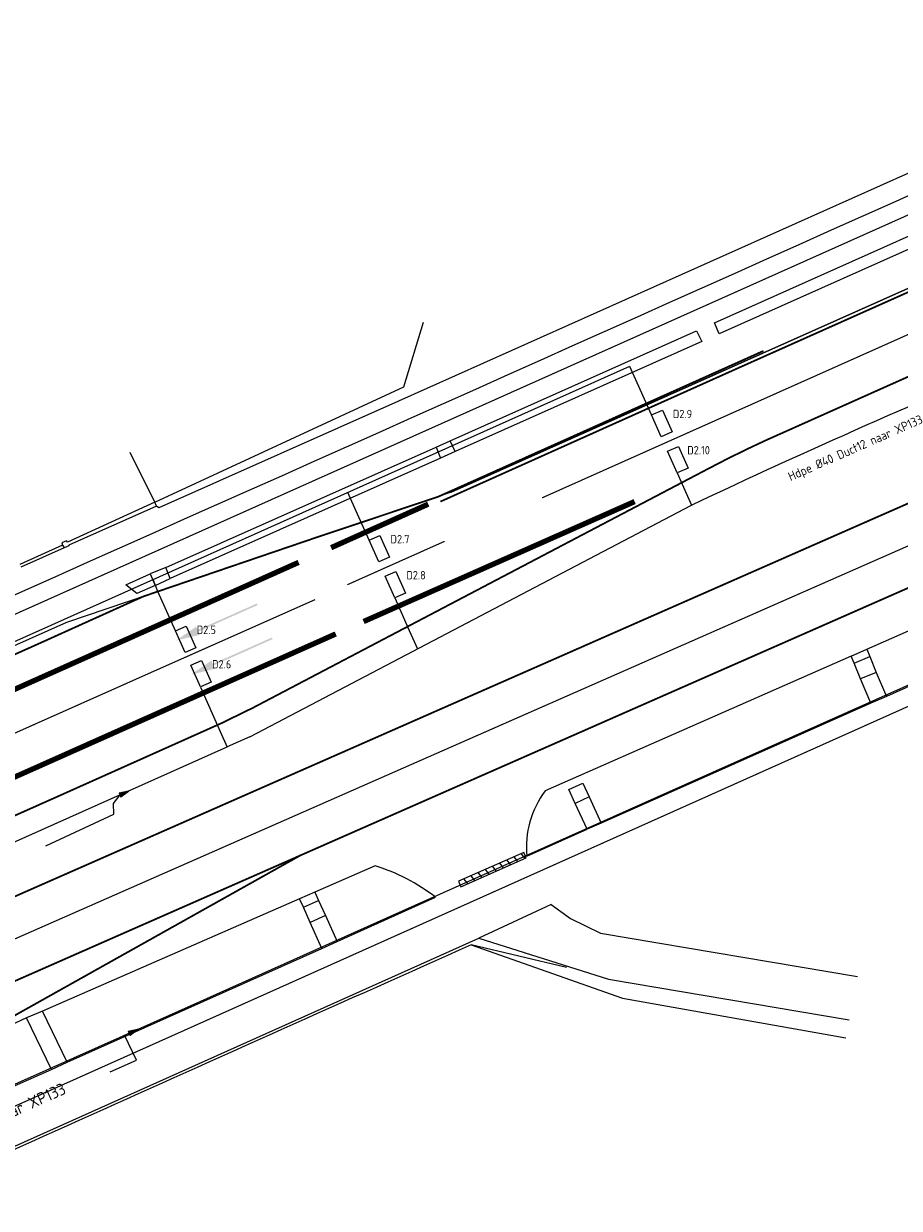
# Model space of a CAD drawing. Header units: metres. Extents: x 144112 to 146497, y 457631 to 458575.
# Tile 39 of 59: x 145961 to 146035, y 458270 to 458370. Entities that reach past the tile are written whole.
import ezdxf
from ezdxf.enums import TextEntityAlignment as Align

# ---------------------------------------------------------------- set-up
doc = ezdxf.new("R2010")
doc.units = ezdxf.units.M
doc.header["$LTSCALE"] = 0.25
for name, pattern in [('N237M200$0$030270', [0.75, 0.0675, -0.6825]), ('N237M200$0$13', [1, 0.25, -0.75]), ('N237M200$0$39', [3, 0.75, -2.25])]:
    doc.linetypes.add(name, pattern=pattern)
doc.layers.get('0').update_dxf_attribs({"linetype": 'CONTINUOUS', "lineweight": 0})
for name, color, linetype in [('KABEL-500', 3, 'CONTINUOUS'), ('LUS-T-CODE', 1, 'CONTINUOUS'), ('N237M200$0$TM-L_03-27_10', 252, 'N237M200$0$030270'), ('N237M200$0$TM-L_1-3_10', 252, 'N237M200$0$13'), ('N237M200$0$TM-L_1-3_45', 252, 'N237M200$0$13'), ('N237M200$0$TM-L_3-9_10', 252, 'N237M200$0$39'), ('N237M200$0$TM-L_C_15', 252, 'CONTINUOUS'), ('N237M200$0$TM-PIJL', 252, 'CONTINUOUS'), ('ONDERGROND', 7, 'CONTINUOUS'), ('TER-T01', 3, 'CONTINUOUS'), ('TER-T02', 3, 'RASTER'), ('VRI - BUIS', 1, 'CONTINUOUS'), ('VRI - Koppelkabel', 30, 'CONTINUOUS'), ('VRI - uitslijper', 1, 'CONTINUOUS'), ('WEG-NW-VERHARDING', 42, 'CONTINUOUS'), ('WEG-T01', 7, 'CONTINUOUS'), ('WEG-T21', 12, 'CONTINUOUS')]:
    doc.layers.add(name, color=color, linetype=linetype)
doc.layers.add('LUSSEN', color=7, linetype='CONTINUOUS', lineweight=0)
doc.styles.add('I020-1', font='ISO', dxfattribs={"height": 2})
doc.styles.add('VRI131 kabel1$0$ISO', font='ISO')
doc.linetypes.add('RASTER', pattern='A,0.25,-0.25,[150,BLOK.SHX,S=0.25,R=0,X=0,Y=0],-0.25,0.25', length=1)

# ---------------------------------------------------------------- blocks, each defined once
blk = doc.blocks.new('V_1X2')
blk.add_lwpolyline([(-1, 0), (1, 0), (1, -1), (-1, -1), (-1, 0)])
at = {"layer": 'LUS-T-CODE', "style": 'I020-1'}
blk.add_attdef('LUS', text='', height=1, rotation=270, dxfattribs=at).set_placement((0.022, -2.416), align=Align.MIDDLE)
blk = doc.blocks.new('N237M200$0$vobud')
at = {"layer": 'N237M200$0$TM-PIJL'}
blk.add_hatch(color=256, dxfattribs=at).paths.add_polyline_path([(5.45, -0.375), (7.5, 0), (5.45, 0.375), (5.45, 0.075), (0, 0.075), (0, -0.075), (5.45, -0.075)])
blk = doc.blocks.new('N237_ondergrond1')
at = {"layer": 'N237M200$0$TM-L_03-27_10', "color": 8, "const_width": 0.1, "flags": 128}
for points in [[(146068.122, 458368.513), (145912.129, 458298.802), (145898.23, 458293.087)], [(145913.924, 458258.209), (146068.122, 458327.189)]]:
    blk.add_lwpolyline(points, dxfattribs=at)
at = {"layer": 'N237M200$0$TM-L_1-3_10', "color": 8, "const_width": 0.1, "flags": 128}
for points in [[(145988.487, 458322.913), (145996.668, 458326.561, 0.000012)], [(145940.915, 458301.696, -0.000596), (145985.773, 458321.66)]]:
    blk.add_lwpolyline(points, format="xyb", dxfattribs=at)
at = {"layer": 'N237M200$0$TM-L_1-3_45', "color": 8, "const_width": 0.45, "flags": 128}
for points in [[(145987.117, 458326.025, 0.000003), (145995.291, 458329.69, 0.000008)], [(145939.628, 458304.802, 0.000316), (145984.379, 458324.788)], [(145942.575, 458298.74, -0.000254), (145987.508, 458318.771)]]:
    blk.add_lwpolyline(points, format="xyb", dxfattribs=at)
blk.add_lwpolyline([(145989.852, 458319.813), (146012.66, 458329.904)], dxfattribs=at)
at = {"layer": 'N237M200$0$TM-L_3-9_10', "color": 8, "const_width": 0.1, "flags": 128}
for points in [[(146004.871, 458330.218), (146068.122, 458358.427)], [(146068.122, 458340.443), (145913.493, 458272.443)]]:
    blk.add_lwpolyline(points, dxfattribs=at)
at = {"layer": 'N237M200$0$TM-L_C_15', "color": 8, "const_width": 0.15, "flags": 128}
for points in [[(145996.312, 458329.901), (146020.973, 458340.957), (146068.122, 458361.998)], [(146068.122, 458336.909), (145912.462, 458268.44), (145941.149, 458277.989), (145941.863, 458278.175), (145958.41, 458285.51), (145984.602, 458300.181)]]:
    blk.add_lwpolyline(points, dxfattribs=at)
for points in [[(145907.252, 458279.806), (145963.958, 458305.029), (145977.886, 458311.26), (145980.51, 458312.541), (146018.901, 458332.692, -0.013992), (146023.618, 458335.019, -0.000174), (146068.122, 458354.888, -0.000174)], [(145909.607, 458274.285, -0.000177), (146068.122, 458344.013, -0.000177)], [(145900.322, 458290.242), (145902.435, 458291.211, 0.001011), (145933.396, 458305.015), (145947.087, 458311.054, 0.001781), (145971.326, 458321.928), (145986.037, 458326.942), (145996.128, 458330.312), (146023.502, 458342.578)]]:
    blk.add_lwpolyline(points, format="xyb", dxfattribs=at)
at = {"layer": 'TER-T01', "color": 8}
for points in [[(145972.275, 458329.85), (145964.92, 458326.495), (145964.85, 458326.608)], [(145972.424, 458329.523), (145972.275, 458329.85)], [(145964.85, 458326.608), (145964.461, 458326.421), (145964.525, 458326.227)], [(145964.525, 458326.227), (145964.652, 458326.011)]]:
    blk.add_lwpolyline(points, dxfattribs=at)
at = {"layer": 'TER-T02', "color": 8, "flags": 128}
for points in [[(145972.275, 458329.85), (145970.21, 458334.034)], [(145964.525, 458326.227), (145960.928, 458324.611)], [(146006.94, 458290.709), (145998.903, 458292.605)]]:
    blk.add_lwpolyline(points, dxfattribs=at)
blk.add_lwpolyline([(145998.903, 458292.605, 0.001901), (145934.942, 458263.861), (145927.083, 458259.062), (145920.745, 458252.117), (145915.932, 458243.604), (145913.945, 458233.808), (145914.151, 458225.547), (145916.405, 458218.892)], format="xyb", dxfattribs=at)
at = {"layer": 'WEG-NW-VERHARDING', "color": 8, "flags": 128}
blk.add_lwpolyline([(145997.225, 458330.683), (146207.545, 458424.495), (145997.225, 458330.683), (145964.842, 458319.736), (145896.701, 458289.329, -0.799504), (145887.318, 458299.252, -0.107165), (145891.9, 458303.658), (145892.231, 458303.862)], format="xyb", dxfattribs=at)
blk.add_lwpolyline([(145997.225, 458330.683), (146207.545, 458424.495), (145997.225, 458330.683), (145964.842, 458319.736), (145896.701, 458289.329, -0.799504), (145887.318, 458299.252, -0.107165), (145891.9, 458303.658), (145892.231, 458303.862)], format="xyb", dxfattribs=at)
at = {"layer": 'WEG-T01', "color": 8}
for points in [[(146081.025, 458377.803), (145992.786, 458338.337), (145972.62, 458329.392), (145972.424, 458329.523)], [(146019.376, 458344.954), (146039.974, 458354.146)], [(146040.386, 458353.203), (146019.763, 458344.012)], [(146019.763, 458344.012), (146019.376, 458344.954)], [(145997.147, 458335.027), (146017.872, 458344.265)], [(146018.326, 458343.381), (145997.553, 458334.106)], [(146017.872, 458344.265), (146018.326, 458343.381)], [(145973.21, 458324.368), (145995.948, 458334.486)], [(145995.948, 458334.486), (145997.147, 458335.027)], [(145995.948, 458334.486), (145996.32, 458333.552)], [(145997.553, 458334.106), (145997.147, 458335.027)], [(145996.32, 458333.552), (145973.565, 458323.428)], [(145997.553, 458334.106), (145996.32, 458333.552)], [(145972.424, 458329.523), (145965.031, 458326.236), (145965.052, 458326.185), (145964.652, 458326.011)], [(146032.191, 458317.48), (146053.228, 458326.73)], [(145964.652, 458326.011), (145961.006, 458324.385)], [(145969.847, 458322.899), (145971.901, 458323.818)], [(145973.21, 458324.368), (145971.901, 458323.818)], [(145971.901, 458323.818), (145972.318, 458322.833)], [(145972.318, 458322.833), (145973.565, 458323.428)], [(145973.565, 458323.428), (145973.21, 458324.368)], [(145970.775, 458322.168), (145969.847, 458322.899)], [(145972.318, 458322.833), (145970.775, 458322.168)], [(146055.021, 458322.993), (146033.844, 458313.517)], [(146030.876, 458316.901), (146032.191, 458317.48)], [(146032.191, 458317.48), (146032.447, 458316.866)], [(146030.876, 458316.901), (146005.127, 458305.56)], [(146031.121, 458316.313), (146030.876, 458316.901)], [(146031.121, 458316.313), (146032.447, 458316.866)], [(146032.447, 458316.866), (146033, 458315.54)], [(146031.674, 458314.987), (146031.121, 458316.313)], [(146033, 458315.54), (146031.674, 458314.987)], [(146033, 458315.54), (146033.844, 458313.517)], [(146032.53, 458312.934), (146031.674, 458314.987)], [(146033.844, 458313.517), (146032.53, 458312.934)], [(146032.53, 458312.934), (146009.847, 458302.862)], [(146007.661, 458304.518), (146007.12, 458305.685), (146008.287, 458306.226), (146008.828, 458305.059)], [(146008.828, 458305.059), (146007.661, 458304.518)], [(146008.671, 458302.34), (146007.661, 458304.518)], [(146008.828, 458305.059), (146009.847, 458302.862)], [(146009.847, 458302.862), (146008.671, 458302.34)], [(146003.581, 458300.08), (146008.671, 458302.34)], [(145990.829, 458299.276), (145985.746, 458297.057)], [(145985.746, 458297.057), (145984.462, 458296.497)], [(145985.746, 458297.057), (145986.062, 458296.356)], [(145987.622, 458292.899), (145995.911, 458296.637)], [(145984.462, 458296.497), (145962.816, 458287.05)], [(145984.785, 458295.78), (145984.462, 458296.497)], [(145984.785, 458295.78), (145986.062, 458296.356)], [(145985.361, 458294.503), (145984.785, 458295.78)], [(145986.062, 458296.356), (145986.638, 458295.079)], [(146005.649, 458296.006), (145999.535, 458293.189)], [(146005.649, 458296.006), (146007.269, 458294.844)], [(145986.638, 458295.079), (145985.361, 458294.503)], [(145986.638, 458295.079), (145987.622, 458292.899)], [(146007.269, 458294.844), (146009.797, 458293.591), (146031.418, 458289.965)], [(145986.344, 458292.323), (145985.361, 458294.503)], [(145916.929, 458255.686), (145917.113, 458256.241), (145999.535, 458293.189)], [(145986.344, 458292.323), (145987.622, 458292.899)], [(145999.535, 458293.189), (146010.46, 458289.722), (146030.723, 458286.308)], [(145964.902, 458282.735), (145986.344, 458292.323)], [(145962.816, 458287.05), (145961.484, 458286.469)], [(145964.902, 458282.735), (145962.816, 458287.05)], [(145961.484, 458286.469), (145958.645, 458285.162)], [(145963.576, 458282.143), (145961.484, 458286.469)], [(145963.576, 458282.143), (145964.902, 458282.735)], [(145951.162, 458276.66), (145963.576, 458282.143)]]:
    blk.add_lwpolyline(points, dxfattribs=at)
for points in [[(146080.913, 458375.865, -0.000695), (145906.67, 458298.086), (145888.093, 458290.706)], [(146005.127, 458305.56, 0.186273), (146003.581, 458300.08)], [(145995.911, 458296.637, 0.082577), (145990.829, 458299.276)]]:
    blk.add_lwpolyline(points, format="xyb", dxfattribs=at)
at = {"layer": 'WEG-T21', "color": 8}
for points in [[(145972.275, 458329.85), (145993.234, 458339.561), (145994.895, 458345)], [(145998.903, 458292.605), (146011.626, 458288.139), (146030.436, 458284.803)]]:
    blk.add_lwpolyline(points, dxfattribs=at)
at = {"layer": 'N237M200$0$TM-PIJL', "color": 8}
for p, rotation in [((145980.897, 458321.263), 204.0481700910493), ((145982.165, 458318.401), 204.0321445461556)]:
    blk.add_blockref('N237M200$0$vobud', p, dxfattribs=dict(at, rotation=rotation))

msp = doc.modelspace()

# ---------------------------------------------------------------- hatches: boundary and pattern name
at = {"layer": 'VRI - BUIS'}
h = msp.add_hatch(dxfattribs=at)
h.set_pattern_fill('LINE', color=256, scale=0.2, angle=309.366, style=0)
h.paths.add_polyline_path([(146003.326, 458300.381), (145997.833, 458297.966), (145998.035, 458297.508), (146003.527, 458299.924)])

# ---------------------------------------------------------------- linework, layer by layer
at = {"layer": 'KABEL-500'}
for p, q in [((146013.378, 458338.767), (146012.257, 458341.28)), ((145989.327, 458328.858), (145988.523, 458330.673)), ((146016.657, 458331.359), (146017.446, 458329.613)), ((145980.264, 458310.107), (146017.446, 458329.613)), ((145972.539, 458322.341), (145972.139, 458323.359)), ((145993.699, 458319.051), (145994.384, 458317.514)), ((145977.78, 458310.563), (145978.363, 458309.256)), ((145980.264, 458310.107), (145978.371, 458309.26)), ((145937.861, 458291.205), (145978.371, 458309.26))]:
    msp.add_line(p, q, dxfattribs=at)
at = {"layer": 'KABEL-500', "flags": 128}
msp.add_lwpolyline([(146017.446, 458329.613), (146017.446, 458329.613, -0.024187), (146077.064, 458354.292, -0.000198)], format="xyb", dxfattribs=at)
at = {"layer": 'KABEL-500'}
msp.add_lwpolyline([(145947.292, 458312.258), (146012.256, 458341.282)], dxfattribs=at)
at = {"layer": 'VRI - BUIS', "color": 0}
for p, q in [((145969.271, 458305.405), (145970.061, 458305.556)), ((145970.061, 458305.556), (145969.292, 458305.361)), ((145970.061, 458305.556), (145969.312, 458305.317)), ((145970.061, 458305.556), (145969.333, 458305.273)), ((145970.061, 458305.556), (145969.353, 458305.229)), ((145970.061, 458305.556), (145969.353, 458305.229)), ((145969.369, 458305.195), (145970.061, 458305.556)), ((145970.061, 458305.556), (145969.373, 458305.185)), ((145969.378, 458305.174), (145970.061, 458305.556)), ((145970.061, 458305.556), (145969.394, 458305.141)), ((145970.061, 458305.556), (145969.414, 458305.097)), ((145970.061, 458305.556), (145969.434, 458305.052)), ((145969.271, 458305.405), (145969.434, 458305.052)), ((145970.04, 458285.352, -110), (145970.829, 458285.504, -110)), ((145970.04, 458285.352, -110), (145970.203, 458284.999, -110)), ((145970.829, 458285.504, -110), (145970.06, 458285.307, -110)), ((145970.829, 458285.504, -110), (145970.081, 458285.263, -110)), ((145970.829, 458285.504, -110), (145970.101, 458285.219, -110)), ((145970.829, 458285.504, -110), (145970.122, 458285.175, -110)), ((145970.829, 458285.504, -110), (145970.122, 458285.175, -110)), ((145970.137, 458285.142, -110), (145970.829, 458285.504, -110)), ((145970.829, 458285.504, -110), (145970.142, 458285.131, -110)), ((145970.147, 458285.121, -110), (145970.829, 458285.504, -110)), ((145970.829, 458285.504, -110), (145970.162, 458285.087, -110)), ((145970.829, 458285.504, -110), (145970.183, 458285.043, -110)), ((145970.829, 458285.504, -110), (145970.203, 458284.999, -110))]:
    msp.add_line(p, q, dxfattribs=at)
at = {"layer": 'VRI - BUIS', "color": 0, "flags": 128}
for points in [[(145969.277, 458305.393), (145970.061, 458305.556)], [(145970.061, 458305.556), (145969.281, 458305.384)], [(145969.286, 458305.373), (145970.061, 458305.556)], [(145969.296, 458305.351), (145970.061, 458305.556)], [(145970.061, 458305.556), (145969.302, 458305.338)], [(145969.307, 458305.328), (145970.061, 458305.556)], [(145969.317, 458305.306), (145970.061, 458305.556)], [(145970.061, 458305.556), (145969.322, 458305.295)], [(145969.328, 458305.284), (145970.061, 458305.556)], [(145969.337, 458305.263), (145970.061, 458305.556)], [(145970.061, 458305.556), (145969.342, 458305.253)], [(145969.348, 458305.24), (145970.061, 458305.556)], [(145969.358, 458305.218), (145970.061, 458305.556)], [(145970.061, 458305.556), (145969.364, 458305.205)], [(145970.061, 458305.556), (145969.384, 458305.162)], [(145969.389, 458305.152), (145970.061, 458305.556)], [(145969.399, 458305.129), (145970.061, 458305.556)], [(145970.061, 458305.556), (145969.404, 458305.119)], [(145969.409, 458305.107), (145970.061, 458305.556)], [(145969.42, 458305.084), (145970.061, 458305.556)], [(145970.061, 458305.556), (145969.425, 458305.073)], [(145969.429, 458305.064), (145970.061, 458305.556)], [(145963.104, 458300.956), (145968.834, 458303.596), (145968.809, 458304.504), (145969.353, 458305.229)], [(145968.511, 458281.937), (145970.738, 458282.924), (145969.733, 458285.011), (145970.829, 458285.504)]]:
    msp.add_lwpolyline(points, dxfattribs=at)
at = {"layer": 'VRI - BUIS', "flags": 128}
msp.add_lwpolyline([(146003.326, 458300.381), (145997.833, 458297.966), (145998.035, 458297.508), (146003.527, 458299.924)], close=True, dxfattribs=at)
at = {"layer": 'VRI - BUIS', "color": 0, "elevation": -110, "flags": 128}
for points in [[(145970.045, 458285.34), (145970.829, 458285.504)], [(145970.829, 458285.504), (145970.049, 458285.331)], [(145970.055, 458285.32), (145970.829, 458285.504)], [(145970.065, 458285.297), (145970.829, 458285.504)], [(145970.829, 458285.504), (145970.071, 458285.285)], [(145970.075, 458285.275), (145970.829, 458285.504)], [(145970.086, 458285.252), (145970.829, 458285.504)], [(145970.829, 458285.504), (145970.091, 458285.242)], [(145970.096, 458285.23), (145970.829, 458285.504)], [(145970.106, 458285.209), (145970.829, 458285.504)], [(145970.829, 458285.504), (145970.111, 458285.199)], [(145970.117, 458285.186), (145970.829, 458285.504)], [(145970.127, 458285.165), (145970.829, 458285.504)], [(145970.829, 458285.504), (145970.133, 458285.152)], [(145970.829, 458285.504), (145970.152, 458285.109)], [(145970.157, 458285.098), (145970.829, 458285.504)], [(145970.168, 458285.076), (145970.829, 458285.504)], [(145970.829, 458285.504), (145970.172, 458285.066)], [(145970.178, 458285.053), (145970.829, 458285.504)], [(145970.189, 458285.031), (145970.829, 458285.504)], [(145970.829, 458285.504), (145970.194, 458285.02)], [(145970.198, 458285.011), (145970.829, 458285.504)]]:
    msp.add_lwpolyline(points, dxfattribs=at)
at = {"layer": 'VRI - Koppelkabel', "flags": 128}
msp.add_lwpolyline([(145936.875, 458270.307), (145939.205, 458271.374), (145941.765, 458272.547), (145956.364, 458279.069), (145974.267, 458287.033), (145991.811, 458294.899), (146014.595, 458305.081), (146042.031, 458317.291)], dxfattribs=at)
at = {"layer": 'VRI - uitslijper'}
for p, q in [((146014.084, 458337.189), (146013.378, 458338.767)), ((146016.247, 458332.31), (146016.657, 458331.359)), ((145990.312, 458326.659), (145989.327, 458328.858)), ((145974.013, 458319.028), (145972.539, 458322.341)), ((145992.473, 458321.801), (145993.699, 458319.051)), ((145976.112, 458314.306), (145977.78, 458310.563))]:
    msp.add_line(p, q, dxfattribs=at)

# ---------------------------------------------------------------- block references
at = {"layer": 'LUSSEN'}
ref = msp.add_blockref('V_1X2', (146014.489, 458336.275), dxfattribs=dict(at, rotation=113.9131577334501))
ref.add_attrib('LUS', 'D2.9', dxfattribs={"layer": 'LUS-T-CODE', "height": 0.7, "style": 'I020-1'}).set_placement((146016.688, 458337.274), align=Align.MIDDLE)
ref = msp.add_blockref('V_1X2', (146015.841, 458333.224), dxfattribs=dict(at, rotation=113.9131577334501))
ref.add_attrib('LUS', 'D2.10', dxfattribs={"layer": 'LUS-T-CODE', "height": 0.7, "style": 'I020-1'}).set_placement((146018.041, 458334.224), align=Align.MIDDLE)
ref = msp.add_blockref('V_1X2', (145990.717, 458325.745), dxfattribs=dict(at, rotation=113.9131577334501))
ref.add_attrib('LUS', 'D2.7', dxfattribs={"layer": 'LUS-T-CODE', "height": 0.7, "style": 'I020-1'}).set_placement((145992.917, 458326.744), align=Align.MIDDLE)
ref = msp.add_blockref('V_1X2', (145992.068, 458322.71), dxfattribs=dict(at, rotation=113.9131577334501))
ref.add_attrib('LUS', 'D2.8', dxfattribs={"layer": 'LUS-T-CODE', "height": 0.7, "style": 'I020-1'}).set_placement((145994.267, 458323.71), align=Align.MIDDLE)
ref = msp.add_blockref('V_1X2', (145974.418, 458318.114), dxfattribs=dict(at, rotation=113.9131577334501))
ref.add_attrib('LUS', 'D2.5', dxfattribs={"layer": 'LUS-T-CODE', "height": 0.7, "style": 'I020-1'}).set_placement((145976.618, 458319.114), align=Align.MIDDLE)
ref = msp.add_blockref('V_1X2', (145975.706, 458315.221), dxfattribs=dict(at, rotation=113.9131577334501))
ref.add_attrib('LUS', 'D2.6', dxfattribs={"layer": 'LUS-T-CODE', "height": 0.7, "style": 'I020-1'}).set_placement((145977.906, 458316.22), align=Align.MIDDLE)
at = {"layer": 'ONDERGROND'}
msp.add_blockref('N237_ondergrond1', (0, 0), dxfattribs=at)

# ---------------------------------------------------------------- texts
at = {"layer": 'VRI - BUIS', "color": 0, "attachment_point": 1, "style": 'VRI131 kabel1$0$ISO'}
for s, insert, char_height, width, rotation in [('Hdpe %%C40 Duct12 naar XP133', (146025.483, 458332.306), 0.75, 17.14074, 23.74744), ('Koppelkabel naar XP133', (145952.115, 458275.555), 1, 19.2, 23.929)]:
    msp.add_mtext(s, dxfattribs=dict(at, insert=insert, char_height=char_height, width=width, rotation=rotation))

doc.saveas('drawing.dxf')
